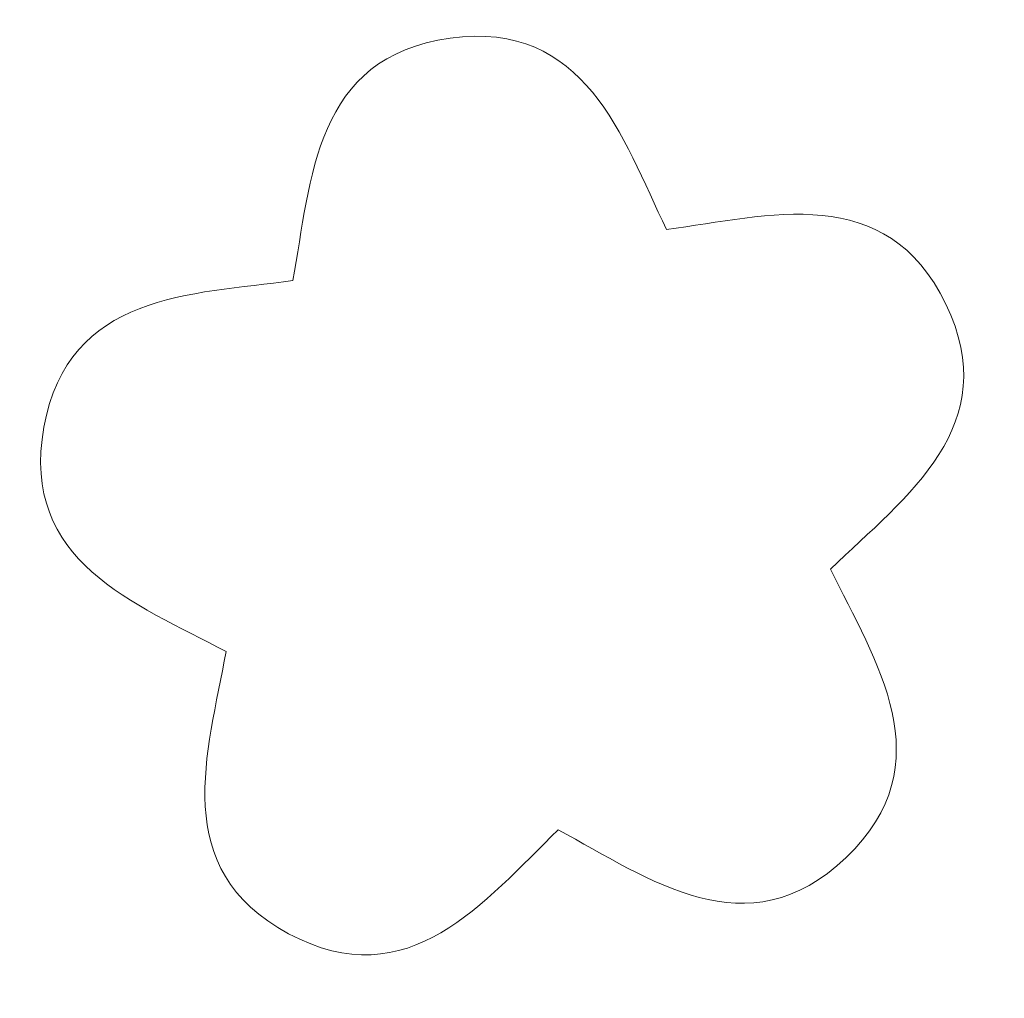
# Model space of a CAD drawing. Header units: millimetres. Extents: x -470 to 529, y -880 to 815.
# Tile 49 of 116: x -448.74 to -446.05, y 765.33 to 768.01. Entities that reach past the tile are written whole.
import ezdxf

# ---------------------------------------------------------------- set-up
doc = ezdxf.new("R2010")
doc.units = ezdxf.units.MM
doc.header["$MEASUREMENT"] = 0
doc.layers.add('Layer 1', color=7, linetype='Continuous')

msp = doc.modelspace()

# ---------------------------------------------------------------- linework, layer by layer
at = {"layer": 'Layer 1', "lineweight": 9}
msp.add_open_spline([(-446.9715, 767.4339), (-447.0936, 767.6877), (-447.1931, 768.0082), (-447.5635, 767.9576), (-447.5635, 767.9576), (-447.9338, 767.907), (-447.9436, 767.5715), (-447.993, 767.2944), (-447.993, 767.2944), (-448.2718, 767.2567), (-448.6079, 767.2613), (-448.6741, 766.8933), (-448.6741, 766.8933), (-448.7403, 766.5254), (-448.4242, 766.4123), (-448.1759, 766.2797), (-448.1759, 766.2797), (-448.2264, 766.0028), (-448.3342, 765.6848), (-448.005, 765.5082), (-448.005, 765.5082), (-447.6756, 765.3314), (-447.4702, 765.5972), (-447.2676, 765.7923), (-447.2676, 765.7923), (-447.0197, 765.6587), (-446.7507, 765.4578), (-446.4808, 765.7164), (-446.4808, 765.7164), (-446.211, 765.975), (-446.4003, 766.2527), (-446.5233, 766.5056), (-446.5233, 766.5056), (-446.313, 766.7064), (-446.048, 766.8989), (-446.2079, 767.2303), (-446.2079, 767.2303), (-446.3704, 767.5669), (-446.6932, 767.4724), (-446.9715, 767.4339)], degree=3, knots=[0, 0, 0, 0, 0.090909, 0.090909, 0.090909, 0.090909, 0.181818, 0.181818, 0.181818, 0.181818, 0.272727, 0.272727, 0.272727, 0.272727, 0.363636, 0.363636, 0.363636, 0.363636, 0.454545, 0.454545, 0.454545, 0.454545, 0.545455, 0.545455, 0.545455, 0.545455, 0.636364, 0.636364, 0.636364, 0.636364, 0.727273, 0.727273, 0.727273, 0.727273, 0.818182, 0.818182, 0.818182, 0.818182, 1, 1, 1, 1], dxfattribs=at)

doc.saveas('drawing.dxf')
